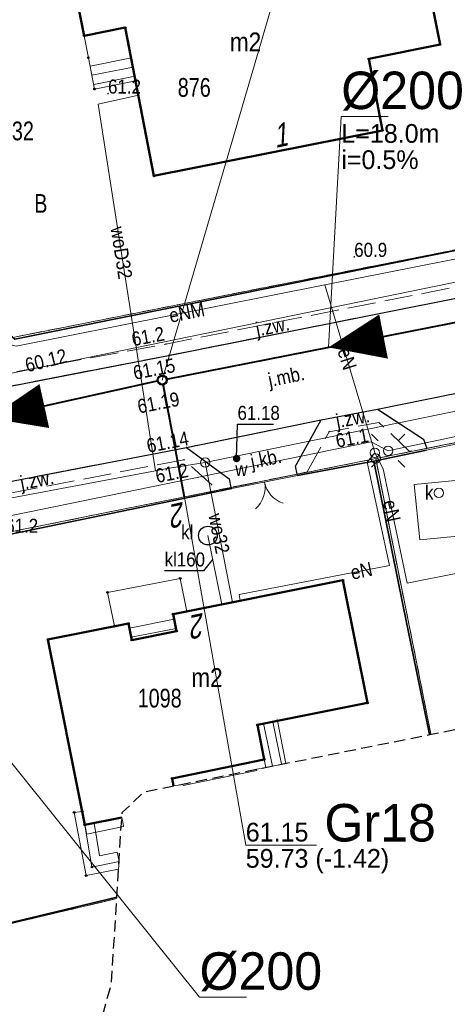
# Model space of a CAD drawing. Header units: metres. Extents: x 6473643 to 6474152, y 5887143 to 5887462.
# Tile 8 of 35: x 6473712 to 6473735, y 5887268 to 5887320. Entities that reach past the tile are written whole.
import ezdxf
from ezdxf.enums import TextEntityAlignment as Align

# ---------------------------------------------------------------- set-up
doc = ezdxf.new("R2010")
doc.units = ezdxf.units.M
doc.header["$MEASUREMENT"] = 0
for name, pattern in [('0.5_0.5', [1, 0.5, -0.5]), ('1.5_0.5', [2, 1.5, -0.5]), ('2', [0.9, 0.6, -0.3]), ('219-500', [0]), ('otob_500', [0])]:
    doc.linetypes.add(name, pattern=pattern)
doc.layers.get('0').update_dxf_attribs({"color": 2, "linetype": 'CONTINUOUS', "lineweight": 5})
for name, color, linetype in [('202-punkt graniczny', 7, 'CONTINUOUS'), ('210-oznaczenie konturu użytku gruntowego', 7, 'CONTINUOUS'), ('211-numer działki ewidencyjnej', 7, 'CONTINUOUS'), ('217-kontur klasyfikacyjny', 7, 'CONTINUOUS'), ('218-kontur użytku gruntowego', 7, 'CONTINUOUS'), ('219-działka ewidencyjna', 7, 'CONTINUOUS'), ('238-Punkt adresowy budynku', 7, 'CONTINUOUS'), ('312-budynek ewidencyjny', 7, 'CONTINUOUS'), ('312-oznaczenie budynku ewidencyjnego', 7, 'CONTINUOUS'), ('312-oznaczenie budynku ewidencyjnego-Atr117', 7, 'CONTINUOUS'), ('352-schody', 7, 'CONTINUOUS'), ('brama', 7, 'CONTINUOUS'), ('jezdnia', 7, 'CONTINUOUS'), ('jezdnia-Atr17', 7, 'CONTINUOUS'), ('komora podziemna', 7, 'CONTINUOUS'), ('krawężnik', 7, 'CONTINUOUS'), ('latarnia', 7, 'CONTINUOUS'), ('ogrodzenie trwałe', 7, 'CONTINUOUS'), ('osadnik  szambo', 7, 'CONTINUOUS'), ('osadnik  szambo-Atr17', 7, 'CONTINUOUS'), ('pikieta naturalna', 7, 'CONTINUOUS'), ('pikieta naturalna-Atr2', 7, 'CONTINUOUS'), ('pikieta sztuczna', 7, 'CONTINUOUS'), ('pikieta sztuczna-Atr2', 7, 'CONTINUOUS'), ('przewód elektroenergetyczny podziemny', 7, 'CONTINUOUS'), ('przewód elektroenergetyczny podziemny-Atr1', 7, 'CONTINUOUS'), ('przewód gazowy', 7, 'CONTINUOUS'), ('przewód kanalizacyjny', 7, 'CONTINUOUS'), ('przewód kanalizacyjny-Atr1', 7, 'CONTINUOUS'), ('przewód wodociągowy', 7, 'CONTINUOUS'), ('przewód wodociągowy-Atr1', 7, 'CONTINUOUS'), ('Punkt budynku', 7, 'CONTINUOUS'), ('rzedna', 7, 'CONTINUOUS'), ('rzedna-Atr2', 7, 'CONTINUOUS'), ('SJ_16_Liczby', 7, 'CONTINUOUS'), ('SJ_27_Wymiary', 7, 'CONTINUOUS'), ('SJ_5_Węzły_1', 7, 'CONTINUOUS'), ('taras', 7, 'CONTINUOUS'), ('właz do komory lub kanału - okrągły', 7, 'CONTINUOUS'), ('właz do komory lub kanału - okrągły-Atr17', 7, 'CONTINUOUS'), ('Zakres', 7, 'CONTINUOUS'), ('zasuwa lub zawór', 7, 'CONTINUOUS'), ('zasuwa lub zawór-Atr17', 7, 'CONTINUOUS')]:
    doc.layers.add(name, color=color, linetype=linetype)
for name, color, linetype, lineweight in [('SJ_19_Opis_Pz_1', 7, 'CONTINUOUS', 20), ('SJ_26_Teksty', 7, 'CONTINUOUS', 20), ('SJ_28_Linie_odn', 7, 'CONTINUOUS', 20), ('SJ_8_KS_GRAWITA_1', 34, 'CONTINUOUS', 40), ('SJ_8_KS_PRZYŁĄCZA', 40, 'CONTINUOUS', 40)]:
    doc.layers.add(name, color=color, linetype=linetype, lineweight=lineweight)
doc.styles.add('OPISOWY', font='GOTHIC.TTF')
doc.styles.get("Standard").update_dxf_attribs({"font": 'Working1250', "width": 0.75})
doc.linetypes.add('902-500', pattern='A,3.75,0,[1,ksztalty.shx,S=0.5,R=0,X=0,Y=0],3.75', length=7.5)

# ---------------------------------------------------------------- blocks, each defined once
blk = doc.blocks.new('PUNKTBUD')
at = {"color": 0}
blk.add_circle((0, 0), 0.045, dxfattribs=at)
blk = doc.blocks.new('202')
at = {"color": 0, "linetype": 'Continuous', "lineweight": 0}
blk.add_circle((0, 0), 0.25, dxfattribs=at)
blk = doc.blocks.new('US22')
at = {"color": 0, "linetype": 'Continuous', "lineweight": 13}
blk.add_circle((0, 0), 0.25, dxfattribs=at)
blk = doc.blocks.new('PW01')
at = {"linetype": 'Continuous', "lineweight": 13}
h = blk.add_hatch(color=0, dxfattribs=at)
edge = h.paths.add_edge_path()
edge.add_arc((0, 0), 0.045, 0, 360)
blk = doc.blocks.new('US15')
at = {"color": 0, "linetype": 'Continuous', "lineweight": 13}
blk.add_circle((0, 0), 0.25, dxfattribs=at)
blk = doc.blocks.new('SUKM')
at = {"color": 0, "linetype": 'Continuous'}
blk.add_circle((0, 0), 0.5, dxfattribs=at)
blk = doc.blocks.new('OK02')
at = {"color": 0, "linetype": 'Continuous', "lineweight": 0}
for centre, start, end in [((-1.5, 0), 0, 60), ((1.5, 0), 120, 180)]:
    blk.add_arc(centre, 1.5, start, end, dxfattribs=at)
blk = doc.blocks.new('US25')
at = {"linetype": 'Continuous', "lineweight": 0}
h = blk.add_hatch(color=0, dxfattribs=at)
edge = h.paths.add_edge_path()
edge.add_arc((0, 0), 0.2, 0, 360)
blk = doc.blocks.new('SM01')
at = {"color": 0, "linetype": 'Continuous', "lineweight": 13}
for p, q in [((-0.53, 0.531), (-0.883, 0.884)), ((0.531, 0.531), (0.884, 0.884)), ((-0.53, -0.53), (-0.883, -0.883)), ((0.531, -0.53), (0.884, -0.883))]:
    blk.add_line(p, q, dxfattribs=at)
blk.add_circle((0, 0), 0.25, dxfattribs=at)

msp = doc.modelspace()

# ---------------------------------------------------------------- linework, layer by layer
at = {"layer": '217-kontur klasyfikacyjny', "color": 3, "linetype": '1.5_0.5', "lineweight": 18, "flags": 128}
msp.add_lwpolyline([(6473717.254, 5887273.267), (6473702, 5887269.66)], dxfattribs=at)
at = {"layer": '218-kontur użytku gruntowego', "color": 3, "linetype": '0.5_0.5', "lineweight": 18, "flags": 128}
for points in [[(6473711.79, 5887303.22), (6473745.5, 5887309.89)], [(6473745.5, 5887309.89), (6473711.79, 5887303.22)], [(6473758.54, 5887302.24), (6473731.08, 5887296.74)], [(6473731.08, 5887296.74), (6473758.54, 5887302.24)], [(6473731.08, 5887296.74), (6473711.47, 5887292.81)], [(6473711.47, 5887292.81), (6473731.08, 5887296.74)], [(6473734.024, 5887282.029), (6473731.08, 5887296.74)], [(6473731.08, 5887296.74), (6473734.024, 5887282.029)], [(6473702, 5887269.66), (6473717.254, 5887273.267)], [(6473717.254, 5887273.267), (6473702, 5887269.66)]]:
    msp.add_lwpolyline(points, dxfattribs=at)
at = {"layer": '219-działka ewidencyjna', "color": 7, "linetype": '219-500', "lineweight": 18, "flags": 128}
for points in [[(6473711.79, 5887303.22), (6473745.5, 5887309.89)], [(6473758.54, 5887302.24), (6473731.08, 5887296.74)], [(6473731.08, 5887296.74), (6473711.47, 5887292.81)], [(6473731.08, 5887296.74), (6473734.024, 5887282.029)], [(6473702, 5887269.66), (6473717.254, 5887273.267)]]:
    msp.add_lwpolyline(points, dxfattribs=at)
at = {"layer": '312-budynek ewidencyjny', "color": 7, "linetype": 'Continuous', "lineweight": 50, "flags": 128}
for points in [[(6473715.51, 5887319.3), (6473714.13, 5887326.26)], [(6473733.72, 5887322.848), (6473734.51, 5887318.83)], [(6473717.71, 5887319.73), (6473715.51, 5887319.3)], [(6473719.24, 5887311.82), (6473717.71, 5887319.73)], [(6473734.51, 5887318.83), (6473730.71, 5887318.06)], [(6473730.71, 5887318.06), (6473731.44, 5887314.25)], [(6473731.44, 5887314.25), (6473719.24, 5887311.82)], [(6473720.26, 5887288.44), (6473729.33, 5887290.25)], [(6473729.33, 5887290.25), (6473730.64, 5887283.7)], [(6473720.45, 5887287.54), (6473720.26, 5887288.44)], [(6473713.58, 5887287.09), (6473717.88, 5887287.94)], [(6473717.88, 5887287.94), (6473718.05, 5887287.06)], [(6473718.05, 5887287.06), (6473720.45, 5887287.54)], [(6473715.55, 5887277.2), (6473713.58, 5887287.09)], [(6473730.64, 5887283.7), (6473724.76, 5887282.53)], [(6473724.76, 5887282.53), (6473725.12, 5887280.69)], [(6473725.12, 5887280.69), (6473720.21, 5887279.68)], [(6473720.21, 5887279.68), (6473720.288, 5887279.278)], [(6473717.524, 5887277.595), (6473715.55, 5887277.2)]]:
    msp.add_lwpolyline(points, dxfattribs=at)
at = {"layer": '352-schody', "color": 7, "linetype": 'Continuous', "lineweight": 18, "flags": 128}
for points in [[(6473715.51, 5887319.3), (6473715.74, 5887318.12), (6473716.07, 5887316.45), (6473718.28, 5887316.89), (6473717.71, 5887319.73)], [(6473715.51, 5887319.3), (6473715.74, 5887318.12), (6473716.07, 5887316.45), (6473718.28, 5887316.89), (6473717.71, 5887319.73)], [(6473717.13, 5887287.79), (6473716.76, 5887289.6), (6473720.64, 5887290.35), (6473720.99, 5887288.59), (6473720.26, 5887288.44), (6473720.45, 5887287.54), (6473718.05, 5887287.06), (6473717.88, 5887287.94)], [(6473717.13, 5887287.79), (6473716.76, 5887289.6), (6473720.64, 5887290.35), (6473720.99, 5887288.59), (6473720.26, 5887288.44), (6473720.45, 5887287.54), (6473718.05, 5887287.06), (6473717.88, 5887287.94)], [(6473726.28, 5887280.48), (6473725.21, 5887280.26), (6473725.12, 5887280.69), (6473724.76, 5887282.53), (6473725.83, 5887282.75)], [(6473726.28, 5887280.48), (6473725.21, 5887280.26), (6473725.12, 5887280.69), (6473724.76, 5887282.53), (6473725.83, 5887282.75)], [(6473715.55, 5887277.2), (6473715.93, 5887274.95), (6473717.38, 5887275.24), (6473717.35, 5887274.84), (6473715.62, 5887274.49), (6473714.98, 5887277.86), (6473715.41, 5887277.91)], [(6473715.55, 5887277.2), (6473715.93, 5887274.95), (6473717.38, 5887275.24), (6473717.35, 5887274.84), (6473715.62, 5887274.49), (6473714.98, 5887277.86), (6473715.41, 5887277.91)]]:
    msp.add_lwpolyline(points, close=True, dxfattribs=at)
for points in [[(6473718.035, 5887318.112), (6473715.828, 5887317.676)], [(6473718.133, 5887317.622), (6473715.925, 5887317.186)], [(6473718.231, 5887317.132), (6473716.022, 5887316.695)], [(6473717.927, 5887287.695), (6473720.317, 5887288.172)], [(6473718.022, 5887287.204), (6473720.42, 5887287.683)], [(6473725.585, 5887282.7), (6473726.051, 5887280.433)], [(6473725.095, 5887282.599), (6473725.561, 5887280.332)]]:
    msp.add_lwpolyline(points, dxfattribs=at)
at = {"layer": 'brama', "color": 7, "linetype": 'otob_500', "lineweight": 18, "flags": 128}
for points in [[(6473737.79, 5887298.01), (6473733.78, 5887297.18)], [(6473726.9, 5887295.83), (6473723.39, 5887295.14)]]:
    msp.add_lwpolyline(points, dxfattribs=at)
at = {"layer": 'jezdnia', "color": 7, "linetype": '1.5_0.5', "lineweight": 18, "flags": 128}
for points in [[(6473774.6, 5887290.156), (6473772.6, 5887301.4), (6473772.54, 5887302.49), (6473772.72, 5887303.46), (6473773.09, 5887304.47), (6473773.95, 5887305.87), (6473774.81, 5887306.92), (6473775.57, 5887307.7), (6473776.38, 5887308.23), (6473776.95, 5887308.56), (6473779.77, 5887309.16), (6473779.68, 5887310.45), (6473796.89, 5887313.95), (6473796.48, 5887317.98), (6473791.78, 5887317.14), (6473790.83, 5887316.93), (6473778.9, 5887314), (6473776.01, 5887313.36), (6473768.37, 5887311.84), (6473759.9, 5887310.18), (6473751.98, 5887308.6), (6473720.02, 5887302.24), (6473709.26, 5887300.16), (6473708.07, 5887300.01), (6473707.03, 5887300.09), (6473705.77, 5887300.4), (6473704.48, 5887300.88), (6473703.61, 5887301.41), (6473702.8, 5887302.08), (6473702.23, 5887302.94), (6473701.9, 5887303.88), (6473701.78, 5887304.55), (6473701.62, 5887306.16), (6473701.75, 5887307.93), (6473696.58, 5887306.42)], [(6473696.58, 5887306.42), (6473696.3, 5887301.05), (6473695.61, 5887289.42), (6473700.55, 5887288.23), (6473700.65, 5887289.25), (6473700.69, 5887289.57), (6473700.85, 5887290.26), (6473701.06, 5887290.9), (6473701.52, 5887291.8), (6473701.98, 5887292.36), (6473702.73, 5887293.02), (6473703.58, 5887293.59), (6473704.47, 5887294.02), (6473705.44, 5887294.32), (6473707.39, 5887294.71), (6473720.98, 5887297.33), (6473728.16, 5887298.8), (6473731.18, 5887299.37), (6473739.08, 5887300.97), (6473749.27, 5887303), (6473757.33, 5887304.57), (6473762.02, 5887305.44), (6473762.7, 5887305.46), (6473763.67, 5887305.26), (6473764.84, 5887304.74), (6473765.64, 5887304.22), (6473766.25, 5887303.62), (6473766.84, 5887302.83), (6473767.15, 5887302.21), (6473767.38, 5887301.58), (6473767.8, 5887299.92), (6473768.2, 5887297.64), (6473769.679, 5887289.17)]]:
    msp.add_lwpolyline(points, dxfattribs=at)
for points in [[(6473753.58, 5887311.1), (6473752.79, 5887311.12), (6473751.4, 5887309.06), (6473719.88, 5887302.85), (6473708.65, 5887300.78), (6473707.27, 5887300.56), (6473705.37, 5887301.09), (6473703.66, 5887302.21), (6473702.92, 5887303.2), (6473702.42, 5887304.44), (6473702.24, 5887306.44), (6473701.62, 5887306.16), (6473701.78, 5887304.55), (6473701.9, 5887303.88), (6473702.23, 5887302.94), (6473702.8, 5887302.08), (6473703.61, 5887301.41), (6473704.48, 5887300.88), (6473705.77, 5887300.4), (6473707.03, 5887300.09), (6473708.07, 5887300.01), (6473709.26, 5887300.16), (6473720.02, 5887302.24), (6473751.98, 5887308.6)], [(6473737.72, 5887298.08), (6473737.67, 5887298.53), (6473739.08, 5887300.97), (6473731.18, 5887299.37), (6473733.63, 5887297.77), (6473733.8, 5887297.27)], [(6473727.42, 5887296.04), (6473728.59, 5887298.17), (6473731.25, 5887298.67), (6473732.87, 5887297.14), (6473733.8, 5887297.27), (6473733.63, 5887297.77), (6473731.18, 5887299.37), (6473728.16, 5887298.8), (6473726.8, 5887296.34), (6473726.89, 5887295.91)], [(6473726.89, 5887295.91), (6473726.8, 5887296.34), (6473728.16, 5887298.8), (6473720.98, 5887297.33), (6473723.26, 5887295.65), (6473723.34, 5887295.2)], [(6473723.34, 5887295.2), (6473723.26, 5887295.65), (6473720.98, 5887297.33), (6473707.39, 5887294.71), (6473705.44, 5887294.32), (6473704.47, 5887294.02), (6473703.58, 5887293.59), (6473702.73, 5887293.02), (6473701.98, 5887292.36), (6473701.52, 5887291.8), (6473701.06, 5887290.9), (6473700.85, 5887290.26), (6473700.69, 5887289.57), (6473700.65, 5887289.25), (6473701.32, 5887289.1), (6473701.61, 5887290.5), (6473703.06, 5887292.32), (6473704.77, 5887293.42), (6473706.96, 5887294), (6473720.84, 5887296.68), (6473722.63, 5887295.06)]]:
    msp.add_lwpolyline(points, close=True, dxfattribs=at)
at = {"layer": 'komora podziemna', "color": 34, "linetype": 'Continuous', "lineweight": 18, "flags": 128}
msp.add_lwpolyline([(6473735.82, 5887292.64), (6473733.43, 5887292.4), (6473733.13, 5887295.35), (6473735.52, 5887295.59), (6473735.79, 5887292.97)], close=True, dxfattribs=at)
at = {"layer": 'krawężnik', "color": 7, "linetype": 'Continuous', "lineweight": 25, "flags": 128}
for points in [[(6473701.62, 5887306.16), (6473701.78, 5887304.55), (6473701.9, 5887303.88), (6473702.23, 5887302.94), (6473702.8, 5887302.08), (6473703.61, 5887301.41), (6473704.48, 5887300.88), (6473705.77, 5887300.4), (6473707.03, 5887300.09), (6473708.07, 5887300.01), (6473709.26, 5887300.16), (6473720.02, 5887302.24), (6473751.98, 5887308.6), (6473759.9, 5887310.18), (6473768.37, 5887311.84), (6473776.01, 5887313.36)], [(6473700.65, 5887289.25), (6473700.69, 5887289.57), (6473700.85, 5887290.26), (6473701.06, 5887290.9), (6473701.52, 5887291.8), (6473701.98, 5887292.36), (6473702.73, 5887293.02), (6473703.58, 5887293.59), (6473704.47, 5887294.02), (6473705.44, 5887294.32), (6473707.39, 5887294.71), (6473720.98, 5887297.33), (6473728.16, 5887298.8), (6473731.18, 5887299.37), (6473739.08, 5887300.97)], [(6473731.18, 5887299.37), (6473733.63, 5887297.77), (6473733.8, 5887297.27)], [(6473726.89, 5887295.91), (6473726.8, 5887296.34), (6473728.16, 5887298.8)], [(6473720.98, 5887297.33), (6473723.26, 5887295.65), (6473723.34, 5887295.2)]]:
    msp.add_lwpolyline(points, dxfattribs=at)
at = {"layer": 'ogrodzenie trwałe', "color": 7, "linetype": '902-500', "lineweight": 35, "flags": 128}
for points in [[(6473704.66, 5887318.69), (6473704.3, 5887309.59), (6473707.56, 5887306.77), (6473708.53, 5887305.99), (6473711.82, 5887303.11), (6473745.4, 5887309.87)], [(6473730.98, 5887296.61), (6473733.78, 5887297.18)], [(6473733.944, 5887282.013), (6473732.55, 5887288.87), (6473730.98, 5887296.61), (6473726.9, 5887295.83)], [(6473723.39, 5887295.14), (6473711.51, 5887292.69), (6473707.56, 5887288.92)], [(6473706.9, 5887288.31), (6473703.05, 5887284.6), (6473702.14, 5887269.72), (6473717.259, 5887273.347)]]:
    msp.add_lwpolyline(points, dxfattribs=at)
at = {"layer": 'przewód elektroenergetyczny podziemny', "color": 1, "linetype": 'Continuous', "lineweight": 18, "flags": 128}
for points in [[(6473695.33, 5887306.99), (6473696.69, 5887308.92), (6473703.83, 5887309.67), (6473711.46, 5887302.84), (6473711.89, 5887302.73), (6473728.36, 5887306), (6473775.03, 5887315.24), (6473812.8, 5887322.62), (6473817.84, 5887323.32), (6473831.86, 5887325.27), (6473863.26, 5887329.49)], [(6473837.33, 5887316.81), (6473820.65, 5887314.7), (6473820.48, 5887314.69), (6473818.81, 5887315.01), (6473814.92, 5887314.23), (6473795.19, 5887309.96), (6473782.83, 5887307.45), (6473781.9, 5887306.49), (6473781.75, 5887306.44), (6473770.95, 5887304.25), (6473760.54, 5887301.96), (6473758.39, 5887302.79), (6473731.91, 5887297.19), (6473731.74, 5887297.16), (6473730.84, 5887297.64), (6473711.03, 5887293.57), (6473702.82, 5887285.83), (6473694.3, 5887285.92), (6473694.4, 5887289.55), (6473694.39, 5887289.72)], [(6473731.03, 5887297.05), (6473731, 5887297.19), (6473728.36, 5887306)], [(6473723.84, 5887289.16), (6473723.78, 5887289.49), (6473731.82, 5887291.04), (6473730.63, 5887296.55), (6473731.03, 5887297.05)], [(6473735.44, 5887290.62), (6473732.75, 5887290.1), (6473731.47, 5887296.2), (6473731.03, 5887297.05)]]:
    msp.add_lwpolyline(points, dxfattribs=at)
at = {"layer": 'przewód gazowy', "color": 40, "linetype": 'Continuous', "lineweight": 18, "flags": 128}
msp.add_lwpolyline([(6473984.21, 5887337.4), (6473964.97, 5887335.92), (6473949.07, 5887334.71), (6473944.14, 5887334.37), (6473926.74, 5887332.98), (6473910.99, 5887331.8), (6473906.37, 5887331.45), (6473901.44, 5887335.69), (6473898.54, 5887338), (6473892.16, 5887337.26), (6473891.18, 5887337.08), (6473885.29, 5887329.9), (6473861.68, 5887327.94), (6473846.99, 5887325.96), (6473832.41, 5887323.89), (6473813.49, 5887321.38), (6473793.81, 5887317.53), (6473774.19, 5887313.65), (6473755.22, 5887310.09), (6473736.37, 5887306.36), (6473711.47, 5887301.26), (6473705.4, 5887306.39), (6473698.93, 5887306.14), (6473698.16, 5887306.12)], dxfattribs=at)
at = {"layer": 'przewód kanalizacyjny', "color": 34, "linetype": 'Continuous', "lineweight": 18, "flags": 128}
msp.add_lwpolyline([(6473722.87, 5887288.96), (6473722.12, 5887292.63)], dxfattribs=at)
at = {"layer": 'przewód kanalizacyjny-Atr1', "color": 34, "flags": 128}
msp.add_lwpolyline([(6473722.38, 5887291.37), (6473721.88, 5887290.75), (6473719.807, 5887290.75)], dxfattribs=at)
at = {"layer": 'przewód wodociągowy', "color": 5, "linetype": 'Continuous', "lineweight": 18, "flags": 128}
for points in [[(6473894.99, 5887322.95), (6473887.57, 5887322.47), (6473863.35, 5887320.69), (6473858.48, 5887320.17), (6473848.87, 5887319.12), (6473822.02, 5887316.18), (6473817.06, 5887315.49), (6473797.78, 5887312.25), (6473783.39, 5887309.35), (6473753.75, 5887303.2), (6473737.34, 5887299.68), (6473721.98, 5887296.53), (6473719.84, 5887296.19), (6473719.33, 5887296.09), (6473697.06, 5887291.9), (6473696.76, 5887291.91)], [(6473718.41, 5887316.13), (6473716.26, 5887315.65), (6473719.33, 5887296.09)], [(6473721.98, 5887296.53), (6473723.44, 5887289.08)]]:
    msp.add_lwpolyline(points, dxfattribs=at)
at = {"layer": 'rzedna-Atr2', "color": 7, "flags": 128}
msp.add_lwpolyline([(6473723.65, 5887296.74), (6473723.7, 5887298.57), (6473725.621, 5887298.57)], dxfattribs=at)
at = {"layer": 'SJ_26_Teksty'}
for p, q in [((6473728.554, 5887302.671), (6473729.24, 5887314.985)), ((6473729.24, 5887314.985), (6473731.74, 5887314.985)), ((6473701.974, 5887292.539), (6473721.675, 5887267.999)), ((6473721.675, 5887267.999), (6473724.175, 5887267.999))]:
    msp.add_line(p, q, dxfattribs=at)
at = {"layer": 'SJ_28_Linie_odn'}
for points in [[(6473719.683, 5887300.925), (6473727.682, 5887328.28), (6473731.462, 5887328.28)], [(6473720.867, 5887294.675), (6473724.14, 5887276.111), (6473727.92, 5887276.111)]]:
    msp.add_lwpolyline(points, dxfattribs=at)
at = {"layer": 'SJ_5_Węzły_1'}
for radius in [0.266, 0.212]:
    msp.add_circle((6473719.683, 5887300.925), radius, dxfattribs=at)
at = {"layer": 'SJ_8_KS_GRAWITA_1'}
for p, q in [((6473737.218, 5887304.375), (6473719.891, 5887300.966)), ((6473719.475, 5887300.879), (6473701.822, 5887296.997))]:
    msp.add_line(p, q, dxfattribs=at)
for points in [[(6473728.554, 5887302.671, 0, 2.4, 0), (6473731.498, 5887303.25, 0, 2.4, 0)], [(6473710.459, 5887298.896, 0, 2.4, 0), (6473713.389, 5887299.541, 0, 2.4, 0)]]:
    msp.add_lwpolyline(points, format="xyseb", dxfattribs=at)
at = {"layer": 'SJ_8_KS_PRZYŁĄCZA'}
msp.add_line((6473720.867, 5887294.675), (6473719.723, 5887300.716), dxfattribs=at)
at = {"layer": 'taras', "color": 0, "lineweight": 18}
for p, q in [((6473720.21, 5887279.68), (6473725.12, 5887280.69)), ((6473725.12, 5887280.69), (6473725.208, 5887280.263)), ((6473720.795, 5887279.29), (6473724.731, 5887280.1)), ((6473724.718, 5887280.162), (6473724.963, 5887280.212)), ((6473724.731, 5887280.1), (6473724.718, 5887280.162)), ((6473725.208, 5887280.263), (6473724.963, 5887280.212)), ((6473720.288, 5887279.278), (6473720.21, 5887279.68)), ((6473720.288, 5887279.278), (6473720.533, 5887279.325)), ((6473720.779, 5887279.373), (6473720.533, 5887279.325)), ((6473720.779, 5887279.373), (6473720.795, 5887279.29)), ((6473715.55, 5887277.2), (6473717.524, 5887277.595)), ((6473717.524, 5887277.595), (6473717.573, 5887277.35)), ((6473715.55, 5887277.2), (6473715.796, 5887277.242)), ((6473715.55, 5887277.2), (6473715.599, 5887276.955)), ((6473715.93, 5887274.95), (6473715.55, 5887277.2)), ((6473715.648, 5887276.71), (6473715.599, 5887276.955)), ((6473715.648, 5887276.71), (6473717.622, 5887277.105)), ((6473716.043, 5887277.283), (6473715.796, 5887277.242)), ((6473716.337, 5887275.543), (6473716.043, 5887277.283)), ((6473717.622, 5887277.105), (6473717.573, 5887277.35)), ((6473717.278, 5887275.734), (6473716.337, 5887275.543)), ((6473717.278, 5887275.734), (6473717.327, 5887275.489)), ((6473717.377, 5887275.244), (6473717.327, 5887275.489)), ((6473717.377, 5887275.244), (6473715.93, 5887274.95))]:
    msp.add_line(p, q, dxfattribs=at)
at = {"layer": 'Zakres', "color": 5, "linetype": '2', "lineweight": 25, "flags": 128}
msp.add_lwpolyline([(6473676.81, 5887213.41), (6473667.74, 5887202.78), (6473659.01, 5887210.45), (6473646.22, 5887197.22), (6473711.04, 5887142.9), (6473724.09, 5887158.77), (6473713.27, 5887167.89), (6473715.19, 5887174.47), (6473715.74, 5887184.78), (6473715.02, 5887190.22), (6473713.69, 5887194.31), (6473713.69, 5887194.33), (6473711.51, 5887200.99), (6473711.05, 5887203.97), (6473710.6, 5887215.32), (6473712.4, 5887257.5), (6473712.5, 5887259.36), (6473715.25, 5887262.64), (6473716.97, 5887268.72), (6473717.54, 5887277.85), (6473718.7, 5887278.96), (6473734.03, 5887282.03), (6473761.49, 5887287.53), (6473786, 5887292.44), (6473816.32, 5887298.52), (6473820.72, 5887299.06), (6473856.75, 5887303.47), (6473865.02, 5887304.48), (6473879.04, 5887305.39), (6473905.86, 5887307.1), (6473929.16, 5887308.6), (6473952.76, 5887310.13), (6474012.11, 5887313.94), (6474012.19, 5887313.95), (6474034, 5887315.47), (6474034.15, 5887315.48), (6474067.2, 5887318.1), (6474070.83, 5887312.27), (6474109.78, 5887315.84), (6474119.74, 5887323.71), (6474125.77, 5887325.76), (6474130.41, 5887330.13), (6474132.82, 5887336.03), (6474132.55, 5887342.4), (6474129.75, 5887353.12), (6474127.58, 5887357.86), (6474123.91, 5887361.57), (6474119.19, 5887363.8), (6474113.99, 5887364.28), (6474112.58, 5887364.16), (6474098.55, 5887363.03), (6474089.61, 5887362.31), (6474048.91, 5887359.22), (6474048.87, 5887359.21), (6474015.96, 5887356.62), (6474003.54, 5887355.64), (6473983.11, 5887354.1), (6473951.21, 5887351.69), (6473913.79, 5887348.86), (6473912.21, 5887362.74), (6473912.21, 5887362.79), (6473909.47, 5887386.25), (6473908.51, 5887394.39), (6473921.49, 5887396.5), (6473947.61, 5887400.73), (6473971.66, 5887401.95), (6473989.34, 5887403.75), (6473994.99, 5887406.17), (6473999.9, 5887409.71), (6474003.01, 5887414.9), (6474003.81, 5887420.89), (6474002.18, 5887426.72), (6473998.38, 5887431.43), (6473993.03, 5887434.25), (6473960.42, 5887443.72), (6473954.98, 5887444.27), (6473941.62, 5887443.14), (6473941.16, 5887443.09), (6473938.74, 5887442.81), (6473932.71, 5887440.75), (6473928.97, 5887437.22), (6473827.76, 5887420.81), (6473827.74, 5887420.8), (6473818.01, 5887419.22), (6473821.59, 5887430.98), (6473827.8, 5887454.06), (6473804.74, 5887461.63), (6473793.55, 5887426.22), (6473796.12, 5887415.68), (6473722.82, 5887403.78), (6473688.63, 5887399.87), (6473687.59, 5887392.13), (6473687.54, 5887391.78), (6473687.03, 5887387.21), (6473674.53, 5887374.58), (6473675.94, 5887343.54), (6473681.38, 5887331.77), (6473680.33, 5887310.02), (6473679.31, 5887290.85), (6473677.82, 5887267.61), (6473677.79, 5887266.94), (6473677.55, 5887254.53), (6473677.46, 5887250.52), (6473677.46, 5887250.48), (6473677.12, 5887232.81), (6473677.12, 5887232.77), (6473676.91, 5887220.36), (6473676.91, 5887220.34), (6473676.81, 5887213.91)], close=True, dxfattribs=at)

# ---------------------------------------------------------------- block references
at = {"layer": '202-punkt graniczny', "color": 7, "linetype": 'Continuous', "lineweight": 18}
msp.add_blockref('202', (6473731.08, 5887296.74), dxfattribs=at)
at = {"layer": 'brama', "color": 7, "linetype": 'Continuous', "lineweight": 18, "rotation": 191.121}
msp.add_blockref('OK02', (6473725.145, 5887295.485), dxfattribs=at)
at = {"layer": 'komora podziemna', "color": 1, "linetype": 'Continuous', "lineweight": 18, "rotation": 11.592}
msp.add_blockref('US15', (6473731.03, 5887297.05), dxfattribs=at)
at = {"layer": 'komora podziemna', "color": 5, "linetype": 'Continuous', "lineweight": 18}
msp.add_blockref('US15', (6473721.98, 5887296.53), dxfattribs=at)
at = {"layer": 'latarnia', "color": 7, "linetype": 'Continuous', "lineweight": 18}
msp.add_blockref('SM01', (6473731.74, 5887297.16), dxfattribs=at)
at = {"layer": 'osadnik  szambo', "color": 34, "linetype": 'Continuous', "lineweight": 18}
msp.add_blockref('SUKM', (6473722.12, 5887292.63), dxfattribs=at)
at = {"layer": 'pikieta naturalna', "color": 7, "linetype": 'Continuous', "lineweight": 13}
for p in [(6473716.79, 5887316.21), (6473729.93, 5887307.5), (6473719.88, 5887302.85), (6473728.59, 5887298.17), (6473720.84, 5887296.68)]:
    msp.add_blockref('PW01', p, dxfattribs=at)
at = {"layer": 'pikieta sztuczna', "color": 7, "linetype": 'Continuous', "lineweight": 13}
for p in [(6473720.02, 5887302.24), (6473720.42, 5887299.83), (6473720.98, 5887297.33)]:
    msp.add_blockref('PW01', p, dxfattribs=at)
at = {"layer": 'Punkt budynku', "color": 5, "linetype": 'Continuous', "lineweight": 18}
for p in [(6473717.71, 5887319.73), (6473715.51, 5887319.3), (6473734.51, 5887318.83), (6473715.74, 5887318.12), (6473730.71, 5887318.06), (6473718.28, 5887316.89), (6473716.07, 5887316.45), (6473731.44, 5887314.25), (6473719.24, 5887311.82), (6473720.64, 5887290.35), (6473729.33, 5887290.25), (6473716.76, 5887289.6), (6473720.26, 5887288.44), (6473720.99, 5887288.59), (6473717.88, 5887287.94), (6473717.13, 5887287.79), (6473720.45, 5887287.54), (6473713.58, 5887287.09), (6473718.05, 5887287.06), (6473730.64, 5887283.7), (6473725.83, 5887282.75), (6473724.76, 5887282.53), (6473725.12, 5887280.69), (6473720.21, 5887279.68), (6473714.98, 5887277.86), (6473715.41, 5887277.91), (6473715.55, 5887277.2), (6473715.93, 5887274.95), (6473715.62, 5887274.49)]:
    msp.add_blockref('PUNKTBUD', p, dxfattribs=at)
at = {"layer": 'rzedna', "color": 7, "linetype": 'Continuous', "lineweight": 18}
msp.add_blockref('PW01', (6473723.65, 5887296.74), dxfattribs=at)
at = {"layer": 'właz do komory lub kanału - okrągły', "color": 7, "linetype": 'Continuous', "lineweight": 18}
msp.add_blockref('US22', (6473734.45, 5887294.91), dxfattribs=at)
at = {"layer": 'zasuwa lub zawór', "color": 5, "linetype": 'Continuous', "lineweight": 18}
msp.add_blockref('US25', (6473723.65, 5887296.74), dxfattribs=at)

# ---------------------------------------------------------------- texts
at = {"layer": '210-oznaczenie konturu użytku gruntowego', "color": 3, "linetype": 'Continuous', "lineweight": 18, "width": 0.79}
msp.add_text('B', height=1, dxfattribs=at).set_placement((6473712.85, 5887309.85))
at = {"layer": '211-numer działki ewidencyjnej', "color": 7, "linetype": 'Continuous', "lineweight": 18, "width": 0.79}
msp.add_text('1532', height=1, dxfattribs=at).set_placement((6473710.48, 5887313.72))
at = {"layer": '238-Punkt adresowy budynku', "color": 7, "linetype": 'Continuous', "lineweight": 25, "oblique": 15, "width": 0.79}
for s, rotation, p in [('1', 12.067, (6473726.08, 5887313.38)), ('2', 192.124, (6473720.47, 5887294.36)), ('2', 192.113, (6473721.53, 5887288.44))]:
    msp.add_text(s, height=1.25, rotation=rotation, dxfattribs=at).set_placement(p, align=Align.CENTER)
at = {"layer": '312-oznaczenie budynku ewidencyjnego', "color": 7, "linetype": 'Continuous', "lineweight": 18, "width": 0.79}
for s, p in [('876', (6473720.51, 5887316.04)), ('1098', (6473718.37, 5887283.46))]:
    msp.add_text(s, height=1, dxfattribs=at).set_placement(p)
at = {"layer": '312-oznaczenie budynku ewidencyjnego-Atr117', "color": 7, "width": 0.9}
for p in [(6473724.13, 5887318.97), (6473722.07, 5887285.06)]:
    msp.add_text('m2', height=1, dxfattribs=at).set_placement(p, align=Align.MIDDLE_CENTER)
at = {"layer": 'jezdnia-Atr17', "color": 7, "width": 0.9}
for s, rotation, p in [('j.zw.', 11.255, (6473724.76, 5887303.25)), ('j.mb.', 11.57, (6473725.42, 5887300.55)), ('j.mb.', 11.57, (6473725.42, 5887300.55)), ('j.zw.', 10.646, (6473729.03, 5887298.36)), ('j.kb.', 11.31, (6473724.48, 5887296.2)), ('j.zw.', 10.928, (6473712.18, 5887295.06))]:
    msp.add_text(s, height=0.75, rotation=rotation, dxfattribs=at).set_placement(p)
at = {"layer": 'osadnik  szambo-Atr17', "color": 34, "width": 0.9}
msp.add_text('kl', height=0.75, dxfattribs=at).set_placement((6473720.69, 5887292.44))
at = {"layer": 'pikieta naturalna-Atr2', "color": 7, "width": 0.9}
for s, p in [('61.2', (6473716.79, 5887316.21)), ('60.9', (6473729.93, 5887307.5)), ('61.2', (6473711.3, 5887292.78))]:
    msp.add_text(s, height=0.75, dxfattribs=at).set_placement(p)
for s, rotation, p in [('61.2', 10.444, (6473717.99, 5887303.47)), ('61.1', 10.646, (6473728.88, 5887298.05)), ('61.2', 10.928, (6473719.26, 5887296.17))]:
    msp.add_text(s, height=0.75, rotation=rotation, dxfattribs=at).set_placement(p, align=Align.TOP_LEFT)
at = {"layer": 'pikieta sztuczna-Atr2', "color": 7, "width": 0.9}
for s, rotation, p in [('61.15', 10.941, (6473718.21, 5887300.94)), ('61.19', 10.912, (6473718.44, 5887299.14)), ('61.14', 10.912, (6473718.93, 5887297.04))]:
    msp.add_text(s, height=0.75, rotation=rotation, dxfattribs=at).set_placement(p)
at = {"layer": 'przewód elektroenergetyczny podziemny-Atr1', "color": 1, "width": 0.9}
for s, rotation, p in [('eNM', 11.229, (6473720.06, 5887304.35)), ('eN', 287.493, (6473729.38, 5887302.61)), ('eN', 281.851, (6473731.82, 5887294.52)), ('eN', 11.708, (6473729.75, 5887290.64))]:
    msp.add_text(s, height=0.75, rotation=rotation, dxfattribs=at).set_placement(p, align=Align.MIDDLE_LEFT)
at = {"layer": 'przewód kanalizacyjny-Atr1', "color": 34, "width": 0.9}
msp.add_text('kl160', height=0.75, dxfattribs=at).set_placement((6473719.807, 5887290.758), align=Align.BOTTOM_LEFT)
at = {"layer": 'przewód wodociągowy-Atr1', "color": 5, "width": 0.9}
for s, rotation, p in [('woD32', 278.92, (6473717.29, 5887309.11)), ('wo32', 281.088, (6473722.51, 5887293.8))]:
    msp.add_text(s, height=0.75, rotation=rotation, dxfattribs=at).set_placement(p, align=Align.MIDDLE_LEFT)
at = {"layer": 'rzedna-Atr2', "color": 7, "width": 0.9}
msp.add_text('60.12', height=0.75, rotation=13.985, dxfattribs=at).set_placement((6473712.47, 5887301.34))
msp.add_text('61.18', height=0.75, dxfattribs=at).set_placement((6473723.7, 5887298.578), align=Align.BOTTOM_LEFT)
at = {"layer": 'SJ_16_Liczby', "style": 'OPISOWY'}
for s, p in [('L=18.0m', (6473729.24, 5887313.584)), ('i=0.5%', (6473729.24, 5887312.185))]:
    msp.add_text(s, height=1, dxfattribs=at).set_placement(p)
at = {"layer": 'SJ_19_Opis_Pz_1', "style": 'OPISOWY'}
msp.add_text('Gr18', height=2, dxfattribs=at).set_placement((6473728.34, 5887276.311))
at = {"layer": 'SJ_26_Teksty', "style": 'OPISOWY'}
for s, p in [('61.15', (6473724.14, 5887276.311)), ('59.73 (-1.42)', (6473724.14, 5887274.911))]:
    msp.add_text(s, height=1, dxfattribs=at).set_placement(p)
at = {"layer": 'SJ_27_Wymiary', "style": 'OPISOWY'}
for p in [(6473729.24, 5887315.384), (6473721.675, 5887268.399)]:
    msp.add_text('%%C200', height=2, dxfattribs=at).set_placement(p)
at = {"layer": 'właz do komory lub kanału - okrągły-Atr17', "color": 7, "width": 0.9}
msp.add_text('k', height=0.75, dxfattribs=at).set_placement((6473733.71, 5887294.55))
at = {"layer": 'zasuwa lub zawór-Atr17', "color": 5, "width": 0.9}
msp.add_text('w', height=0.75, dxfattribs=at).set_placement((6473723.58, 5887295.81))

doc.saveas('drawing.dxf')
